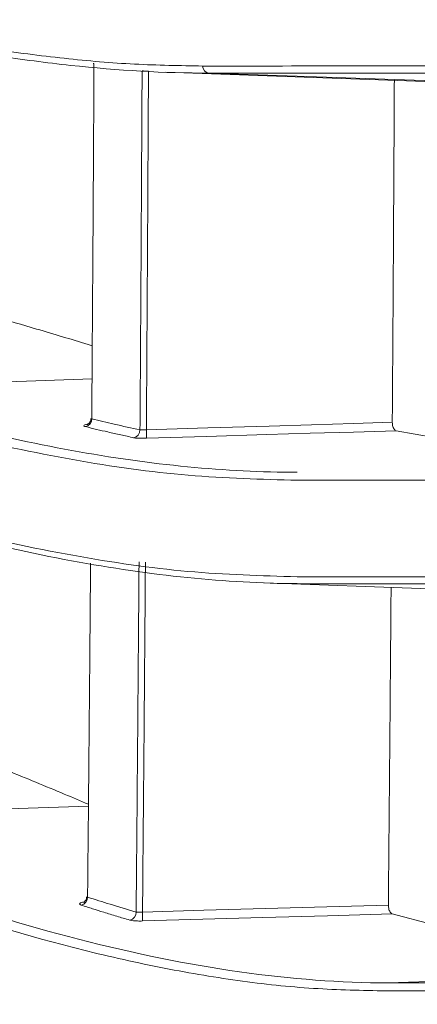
# Model space of a CAD drawing. Header units: millimetres. Extents: x 0 to 1118, y 0 to 864.
# Tile 19 of 256: x 230.21 to 232.9, y 92.89 to 99.55. Entities that reach past the tile are written whole.
import ezdxf

# ---------------------------------------------------------------- set-up
doc = ezdxf.new("R2010")
doc.units = ezdxf.units.MM
doc.styles.add('SLDTEXTSTYLE3', font='TXT', dxfattribs={"width": 0.605})
doc.dimstyles.new('SLDDIMSTYLE1', dxfattribs={"dimtxt": 3.175, "dimasz": 3.302, "dimexe": 0, "dimexo": 0.0625, "dimgap": 0.79375, "dimtad": 0, "dimtih": 1, "dimtoh": 1, "dimdec": 1, "dimlfac": 4, "dimrnd": 1e-09, "dimzin": 4, "dimdsep": 46, "dimtxsty": 'SLDTEXTSTYLE3', "dimsah": 1, "dimcen": 0.09, "dimadec": 0, "dimazin": 1, "dimtfac": 1, "dimtofl": 0, "dimtmove": 0, "dimatfit": 3, "dimfxl": 1, "dimfrac": 2, "dimtolj": 1, "dimtzin": 12, "dimarcsym": 0})

# ---------------------------------------------------------------- blocks, each defined once
blk = doc.blocks.new('_D_2')
at = {"color": 7, "linetype": 'Continuous', "lineweight": 0}
for p, q in [((261.2262, 133.1234), (154.0785, 133.1234)), ((155.6785, 133.1234), (155.6785, 107.5597)), ((155.6785, 77.1234), (155.6785, 102.687)), ((261.2262, 77.1234), (154.0785, 77.1234))]:
    blk.add_line(p, q, dxfattribs=at)
for points in [[(155.6785, 133.1234), (155.1705, 129.8214), (156.1865, 129.8214)], [(155.6785, 77.1234), (156.1865, 80.4254), (155.1705, 80.4254)]]:
    blk.add_solid(points, dxfattribs=at)
at = {"color": 7, "linetype": 'Continuous', "lineweight": 0, "insert": (150.2215, 106.7798), "char_height": 3.175, "attachment_point": 1, "style": 'SLDTEXTSTYLE3'}
blk.add_mtext('224.0', dxfattribs=at)

msp = doc.modelspace()

# ---------------------------------------------------------------- linework, layer by layer
at = {"color": 7, "linetype": 'Continuous', "lineweight": 15}
for p, q in [((231.1908, 99.1962), (233.0085, 99.1327)), ((233.0097, 96.7246), (232.7523, 96.7715)), ((231.8605, 95.7417), (232.9797, 95.7027)), ((232.998, 93.4315), (232.7263, 93.503))]:
    msp.add_line(p, q, dxfattribs=at)
at = {"color": 9, "linetype": 'Continuous', "lineweight": 0}
for p, q in [((233.0068, 99.1376), (231.4876, 99.1907)), ((230.6959, 97.1216), (228.899, 97.06)), ((230.6717, 94.2319), (228.2512, 94.1503)), ((232.6992, 93.0365), (234.9338, 93.1145))]:
    msp.add_line(p, q, dxfattribs=at)
at = {"color": 9, "linetype": 'Continuous', "lineweight": 0, "flags": 128}
for points in [[(231.0634, 96.7781), (231.4791, 96.7906), (231.8948, 96.8032), (232.1791, 96.8118), (232.4635, 96.8204), (232.7262, 96.8284)], [(232.7523, 96.7715), (232.4635, 96.7627), (232.1705, 96.7539), (231.8776, 96.745), (231.4705, 96.7327), (231.0634, 96.7204)], [(231.0373, 93.5157), (231.4528, 93.5275), (231.8684, 93.5393), (232.284, 93.5511), (232.6995, 93.5629)], [(232.7263, 93.503), (232.2887, 93.4905), (231.851, 93.478), (231.4441, 93.4665), (231.0373, 93.4549)]]:
    msp.add_lwpolyline(points, dxfattribs=at)
at = {"color": 7, "linetype": 'Continuous', "lineweight": 15, "flags": 128}
msp.add_lwpolyline([(237.9377, 95.7368), (237.8226, 95.7368), (237.5084, 95.7368), (237.1203, 95.7368), (236.6392, 95.7368), (235.4217, 95.7368), (233.9138, 95.7368), (232.1278, 95.7368), (232.1278, 95.7368), (232.1278, 95.7368)], dxfattribs=at)
at = {"color": 9, "linetype": 'Continuous', "lineweight": 0}
for centre, radius, start, end in [((231.4918, 99.2384), 0.0479, 179.81999, 265.04396), ((230.6427, 96.8497), 0.0513, 279.34562, 2.51444), ((230.9695, 96.7745), 0.0508, 278.68388, 2.97552), ((230.588, 96.7492), 0.4763, 356.52634, 3.47368), ((230.6134, 93.6138), 0.0524, 280.41675, 2.67), ((230.9423, 93.5122), 0.0519, 279.75358, 3.14168), ((230.5266, 93.4853), 0.5116, 356.59603, 3.40397)]:
    msp.add_arc(centre, radius, start, end, dxfattribs=at)
at = {"color": 7, "linetype": 'Continuous', "lineweight": 15}
for points, knots in [([(229.4996, 99.4475), (229.6712, 99.4153), (230.0142, 99.3508), (230.5076, 99.2872), (230.9861, 99.246), (231.2912, 99.2411), (231.4438, 99.2386)], [0, 0, 0, 0, 0.251937, 0.503878, 0.751844, 1, 1, 1, 1]), ([(231.4876, 99.1907), (231.4876, 99.1907), (231.1851, 99.1906), (230.7143, 99.2173), (230.0564, 99.3044), (229.7152, 99.3654), (229.5422, 99.4001), (229.5422, 99.4001)], [0, 0, 0, 0, 0.000003, 0.496101, 0.748053, 0.999997, 1, 1, 1, 1]), ([(230.7092, 99.2553), (230.7084, 99.1061), (230.7068, 98.8077), (230.7039, 98.316), (230.7005, 97.7805), (230.6971, 97.2777), (230.6948, 96.9684), (230.694, 96.8519)], [0, 0, 0, 0, 0.185679, 0.371375, 0.6127, 0.85406, 1, 1, 1, 1]), ([(230.7092, 99.2553), (230.7071, 99.2555), (230.7039, 99.2559), (230.7044, 99.256), (230.7046, 99.2561)], [0, 0, 0, 0, 0.6735, 1, 1, 1, 1]), ([(231.4438, 99.2386), (232.0864, 99.2387), (233.3738, 99.239), (234.9655, 99.2393), (236.0705, 99.2396), (236.7905, 99.2398), (237.2945, 99.24), (237.7274, 99.2403), (237.8577, 99.2405), (237.923, 99.2406)], [0, 0, 0, 0, 0.186073, 0.3728, 0.558867, 0.652281, 0.74582, 0.872661, 1, 1, 1, 1]), ([(237.9713, 99.1908), (237.9063, 99.1908), (237.776, 99.1908), (237.3436, 99.1907), (236.8403, 99.1908), (236.12, 99.1907), (235.0189, 99.1907), (233.4091, 99.1907), (232.1581, 99.1907), (231.4876, 99.1907), (231.4876, 99.1907)], [0, 0, 0, 0, 0.12684, 0.254237, 0.347262, 0.440291, 0.627247, 0.813292, 0.999999, 1, 1, 1, 1]), ([(232.7401, 99.1425), (232.7392, 98.964), (232.7373, 98.5915), (232.734, 98.026), (232.7304, 97.446), (232.7278, 97.047), (232.7263, 96.8413), (232.7262, 96.8284)], [0, 0, 0, 0, 0.230767, 0.481583, 0.732363, 0.98318, 1, 1, 1, 1]), ([(230.6975, 97.346), (230.6879, 97.349), (230.5644, 97.387), (230.3428, 97.4534), (230.1281, 97.5165), (230.0314, 97.5449)], [0, 0, 0, 0, 0.044035, 0.569185, 1, 1, 1, 1]), ([(228.899, 97.06), (228.899, 97.06), (229.4772, 96.8764), (230.3118, 96.6622), (231.3484, 96.5155), (231.8435, 96.4904), (232.0841, 96.4904), (232.0841, 96.4904)], [0, 0, 0, 0, 0.0000021, 0.4966958, 0.7483493, 0.9999979, 1, 1, 1, 1]), ([(232.04, 96.4375), (231.7955, 96.4446), (231.3067, 96.4589), (230.5253, 96.5744), (229.7137, 96.7493), (229.1427, 96.9213), (228.8569, 97.0074)], [0, 0, 0, 0, 0.2516336, 0.5032619, 0.75138, 1, 1, 1, 1]), ([(230.6886, 96.8543), (230.6886, 96.8543), (230.6897, 96.8483), (230.686, 96.8373), (230.679, 96.8249), (230.6712, 96.8175), (230.6659, 96.8143), (230.6639, 96.8135), (230.6641, 96.8136), (230.6642, 96.8136)], [0, 0, 0, 0, 0.000969, 0.279819, 0.500689, 0.68399, 0.829456, 0.945412, 1, 1, 1, 1]), ([(230.694, 96.8519), (230.6916, 96.8523), (230.6886, 96.8529), (230.6891, 96.8537), (230.6892, 96.8539)], [0, 0, 0, 0, 0.8079226, 1, 1, 1, 1]), ([(232.7262, 96.8284), (232.7264, 96.8233), (232.7268, 96.8132), (232.7303, 96.7987), (232.7355, 96.7861), (232.7426, 96.7763), (232.7485, 96.7724), (232.7518, 96.7716), (232.7523, 96.7715)], [0, 0, 0, 0, 0.1765082, 0.3527894, 0.5353617, 0.7375541, 0.9642065, 1, 1, 1, 1]), ([(237.9328, 96.44), (237.8883, 96.4399), (237.7993, 96.4396), (237.4799, 96.4393), (237.0707, 96.4391), (236.4209, 96.4387), (235.3946, 96.4384), (233.8869, 96.438), (232.6563, 96.4377), (232.04, 96.4375)], [0, 0, 0, 0, 0.110018, 0.220393, 0.317551, 0.414859, 0.610349, 0.804826, 1, 1, 1, 1]), ([(228.8505, 96.3632), (229.1461, 96.2743), (229.7374, 96.0965), (230.5656, 95.9195), (231.3534, 95.8045), (231.84, 95.7906), (232.0836, 95.7836)], [0, 0, 0, 0, 0.2527645, 0.5055368, 0.7525015, 1, 1, 1, 1]), ([(232.1278, 95.7368), (232.1278, 95.7368), (231.6489, 95.7367), (230.8831, 95.8116), (229.7782, 96.0537), (229.1922, 96.2224), (228.8926, 96.3177), (228.8926, 96.3177)], [0, 0, 0, 0, 0.000002, 0.4944, 0.7472054, 0.999998, 1, 1, 1, 1]), ([(230.6863, 95.8749), (230.6853, 95.7571), (230.6832, 95.4932), (230.6792, 95.0379), (230.6744, 94.5092), (230.6698, 94.0201), (230.6668, 93.7229), (230.6657, 93.6162)], [0, 0, 0, 0, 0.155714, 0.34891, 0.603265, 0.857657, 1, 1, 1, 1]), ([(232.0836, 95.7836), (232.6954, 95.7837), (233.9212, 95.7841), (235.4198, 95.7847), (236.4407, 95.7851), (237.0864, 95.7855), (237.4922, 95.7858), (237.8072, 95.7862), (237.8925, 95.7864), (237.9352, 95.7866)], [0, 0, 0, 0, 0.194559, 0.389795, 0.58435, 0.682055, 0.779903, 0.88979, 1, 1, 1, 1]), ([(232.718, 95.7118), (232.7169, 95.5702), (232.7143, 95.2361), (232.7099, 94.7113), (232.7049, 94.1371), (232.7013, 93.7547), (232.6995, 93.5635), (232.6995, 93.5629)], [0, 0, 0, 0, 0.196885, 0.464325, 0.731727, 0.999167, 1, 1, 1, 1]), ([(230.6718, 94.2445), (230.6175, 94.2674), (230.4997, 94.3172), (230.3163, 94.3934), (230.1432, 94.4647), (230.0338, 94.5091), (229.9898, 94.527)], [0, 0, 0, 0, 0.242293, 0.525686, 0.809101, 1, 1, 1, 1]), ([(228.2512, 94.1503), (228.2512, 94.1503), (228.6671, 93.9742), (229.4765, 93.6592), (230.6255, 93.3073), (231.7062, 93.0871), (232.3775, 93.0365), (232.6992, 93.0365), (232.6992, 93.0365)], [0, 0, 0, 0, 0.000001, 0.246728, 0.494399, 0.7472, 0.999999, 1, 1, 1, 1]), ([(232.6547, 92.9826), (232.492, 92.9861), (232.1665, 92.9933), (231.6522, 93.0516), (231.1189, 93.1435), (230.3892, 93.313), (229.4388, 93.5995), (228.6199, 93.9308), (228.2096, 94.0968)], [0, 0, 0, 0, 0.126346, 0.252839, 0.379182, 0.505664, 0.752351, 1, 1, 1, 1]), ([(230.6594, 93.619), (230.6594, 93.6145), (230.6593, 93.6049), (230.6527, 93.5929), (230.6452, 93.5849), (230.6405, 93.5819), (230.639, 93.5812), (230.6394, 93.5813), (230.6394, 93.5814)], [0, 0, 0, 0, 0.221019, 0.476176, 0.685082, 0.848697, 0.983324, 1, 1, 1, 1]), ([(230.6657, 93.6162), (230.6634, 93.6167), (230.6601, 93.6174), (230.6608, 93.6185), (230.661, 93.6188)], [0, 0, 0, 0, 0.716935, 1, 1, 1, 1]), ([(232.6995, 93.5629), (232.6997, 93.5579), (232.7001, 93.5479), (232.7035, 93.5331), (232.7087, 93.5199), (232.7158, 93.5093), (232.722, 93.5044), (232.7256, 93.5032), (232.7263, 93.503)], [0, 0, 0, 0, 0.172977, 0.345737, 0.524549, 0.722636, 0.944966, 1, 1, 1, 1]), ([(228.2001, 93.462), (228.4159, 93.3728), (228.8476, 93.1942), (229.4698, 92.9664), (230.0735, 92.7692), (230.8369, 92.5577), (231.7389, 92.3705), (232.3874, 92.3426), (232.7123, 92.3287)], [0, 0, 0, 0, 0.126915, 0.253956, 0.380875, 0.507928, 0.753438, 1, 1, 1, 1]), ([(232.7568, 92.2829), (232.7568, 92.2829), (232.441, 92.2829), (231.7805, 92.3317), (230.6984, 92.5483), (229.523, 92.9053), (228.6776, 93.2341), (228.2418, 93.4188), (228.2418, 93.4188)], [0, 0, 0, 0, 0.000001, 0.245522, 0.492111, 0.746064, 0.999999, 1, 1, 1, 1]), ([(237.9452, 92.9861), (237.9203, 92.9859), (237.8704, 92.9856), (237.6497, 92.9852), (237.3294, 92.9849), (236.9007, 92.9845), (236.3831, 92.9842), (235.5823, 92.9837), (234.4074, 92.9832), (233.2396, 92.9828), (232.6547, 92.9826)], [0, 0, 0, 0, 0.094216, 0.188658, 0.289744, 0.391004, 0.492715, 0.59455, 0.796908, 1, 1, 1, 1]), ([(232.6992, 93.0365), (232.6992, 93.0365), (233.307, 93.0365), (234.4394, 93.0364), (235.6271, 93.0364), (236.4265, 93.0363), (236.9441, 93.0363), (237.3759, 93.0363), (237.6943, 93.0363), (237.8887, 93.0362), (237.9297, 93.0362), (237.9432, 93.0362)], [0, 0, 0, 0, 0.000001, 0.212574, 0.425889, 0.532209, 0.638525, 0.745421, 0.85231, 0.951328, 1, 1, 1, 1])]:
    msp.add_open_spline(points, degree=3, knots=knots, dxfattribs=at)
at = {"color": 9, "linetype": 'Continuous', "lineweight": 0}
for points, knots in [([(231.0203, 96.7771), (231.0211, 96.8992), (231.0232, 97.2144), (231.0264, 97.7236), (231.0295, 98.2609), (231.0322, 98.7549), (231.0337, 99.0553), (231.0344, 99.2055)], [0, 0, 0, 0, 0.151344, 0.390661, 0.630013, 0.814998, 1, 1, 1, 1]), ([(231.0776, 99.203), (231.0764, 99.2031), (231.0697, 99.2036), (231.0577, 99.2043), (231.0433, 99.2051), (231.0374, 99.2053), (231.0344, 99.2055)], [0, 0, 0, 0, 0.063687, 0.375411, 0.687482, 1, 1, 1, 1]), ([(231.0776, 99.203), (231.0768, 99.0526), (231.0753, 98.7517), (231.0726, 98.2572), (231.0695, 97.7194), (231.0663, 97.2118), (231.0642, 96.8983), (231.0634, 96.7781)], [0, 0, 0, 0, 0.185553, 0.371122, 0.610921, 0.850755, 1, 1, 1, 1]), ([(230.694, 96.8519), (230.7448, 96.8397), (230.8543, 96.8133), (230.9623, 96.7897), (231.0203, 96.7771)], [0, 0, 0, 0, 0.463888, 1, 1, 1, 1]), ([(230.6639, 96.8148), (230.6607, 96.8142), (230.6498, 96.8121), (230.641, 96.808), (230.6387, 96.8031), (230.647, 96.8004), (230.6511, 96.7991)], [0, 0, 0, 0, 0.121547, 0.414184, 0.707114, 1, 1, 1, 1]), ([(230.9772, 96.7242), (230.9483, 96.7305), (230.8904, 96.743), (230.8071, 96.762), (230.7273, 96.7806), (230.6765, 96.7929), (230.6511, 96.7991)], [0, 0, 0, 0, 0.268054, 0.536114, 0.768055, 1, 1, 1, 1]), ([(230.9772, 96.7242), (230.9781, 96.724), (230.9843, 96.7227), (231.0004, 96.721), (231.0297, 96.7197), (231.0522, 96.7202), (231.0634, 96.7204)], [0, 0, 0, 0, 0.06011, 0.373716, 0.6869, 1, 1, 1, 1]), ([(231.0634, 96.7781), (231.0578, 96.7777), (231.0465, 96.777), (231.0319, 96.7766), (231.0238, 96.7768), (231.0207, 96.777), (231.0203, 96.7771)], [0, 0, 0, 0, 0.3129465, 0.626266, 0.939923, 1, 1, 1, 1]), ([(230.9942, 93.515), (230.9952, 93.6284), (230.998, 93.9328), (231.0023, 94.4294), (231.0067, 94.9592), (231.0106, 95.4442), (231.0128, 95.7376), (231.0139, 95.8843)], [0, 0, 0, 0, 0.144347, 0.387259, 0.630206, 0.815095, 1, 1, 1, 1]), ([(231.057, 95.8817), (231.0559, 95.7345), (231.0536, 95.44), (231.0498, 94.9538), (231.0453, 94.4232), (231.041, 93.9288), (231.0383, 93.6267), (231.0373, 93.5157)], [0, 0, 0, 0, 0.185834, 0.371685, 0.615079, 0.858508, 1, 1, 1, 1]), ([(230.6388, 93.5831), (230.6344, 93.5821), (230.6222, 93.5794), (230.6126, 93.5739), (230.6105, 93.5676), (230.6188, 93.564), (230.6229, 93.5623)], [0, 0, 0, 0, 0.1580174, 0.4383596, 0.7192053, 1, 1, 1, 1]), ([(230.6657, 93.6162), (230.7167, 93.6), (230.827, 93.5649), (230.9357, 93.5324), (230.9942, 93.515)], [0, 0, 0, 0, 0.462015, 1, 1, 1, 1]), ([(230.9511, 93.461), (230.9219, 93.4697), (230.8635, 93.487), (230.7795, 93.5127), (230.6993, 93.5378), (230.6484, 93.5541), (230.6229, 93.5623)], [0, 0, 0, 0, 0.26899, 0.537987, 0.768991, 1, 1, 1, 1]), ([(231.0373, 93.5157), (231.0317, 93.5153), (231.0204, 93.5146), (231.0058, 93.5143), (230.9977, 93.5146), (230.9946, 93.515), (230.9942, 93.515)], [0, 0, 0, 0, 0.312753, 0.626444, 0.941384, 1, 1, 1, 1]), ([(230.9511, 93.461), (230.9521, 93.4607), (230.9582, 93.459), (230.9743, 93.4565), (231.0036, 93.4545), (231.0261, 93.4548), (231.0373, 93.4549)], [0, 0, 0, 0, 0.0585332, 0.3729485, 0.6865074, 1, 1, 1, 1])]:
    msp.add_open_spline(points, degree=3, knots=knots, dxfattribs=at)

# ---------------------------------------------------------------- dimensions: what is measured, and where the dimension line sits
at = {"color": 7, "linetype": 'Continuous', "lineweight": 0}
dim = msp.add_linear_dim(base=(155.6785, 133.1234), p1=(262.8262, 77.1234), p2=(262.8262, 133.1234), angle=90, dimstyle='SLDDIMSTYLE1', dxfattribs=at)
dim.commit()
dim.dimension.update_dxf_attribs({"geometry": '_D_2', "text_midpoint": (155.6785, 105.1234), "dimtype": 160})

doc.saveas('drawing.dxf')
